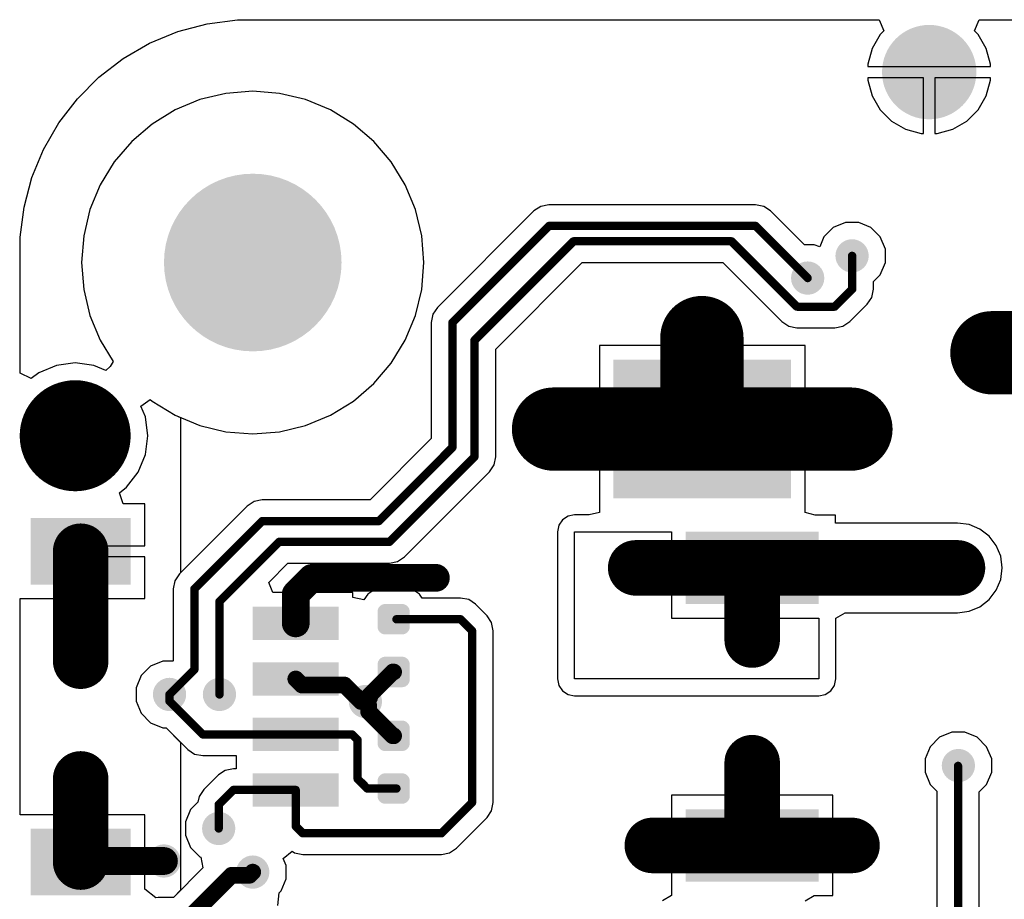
# Model space of a CAD drawing. Header units: inches. Extents: x 0.3 to 40.7, y 0.3 to 25.1.
# Tile 2 of 5: x 0.3 to 18, y 9.2 to 25.1. Entities that reach past the tile are written whole.
import ezdxf

# ---------------------------------------------------------------- set-up
doc = ezdxf.new("R2010")
doc.units = ezdxf.units.IN
for name, color, linetype in [('Pad Holes', 156, 'Continuous'), ('TOP', 1, 'Continuous'), ('Via Holes', 16, 'Continuous')]:
    doc.layers.add(name, color=color, linetype=linetype)

# ---------------------------------------------------------------- blocks, each defined once
blk = doc.blocks.new('F_____________1___F_________1_2378')
at = {"layer": 'TOP'}
h = blk.add_hatch(color=1, dxfattribs=at)
edge = h.paths.add_edge_path()
edge.add_arc((0, 0), 0.5, 0, 360)
for points, const_width in [([(0.5, 0, 1), (-0.5, 0, 1)], 1), ([(-0.75, 0, 1), (-0.25, 0, 1)], 0.5), ([(0.25, 0, 1), (0.75, 0, 1)], 0.5)]:
    blk.add_lwpolyline(points, format="xyb", close=True, dxfattribs=dict(at, const_width=const_width))
blk = doc.blocks.new('RES_0402_2389')
at = {"layer": 'TOP'}
h = blk.add_hatch(color=1, dxfattribs=at)
edge = h.paths.add_edge_path()
edge.add_arc((-0.34, -0.15), 0.14, 270, 360)
edge.add_line((-0.2, -0.15), (-0.2, 0.15))
edge.add_arc((-0.34, 0.15), 0.14, 0, 90)
edge.add_line((-0.34, 0.29), (-0.61, 0.29))
edge.add_arc((-0.61, 0.15), 0.14, 90, 180)
edge.add_line((-0.75, 0.15), (-0.75, -0.15))
edge.add_arc((-0.61, -0.15), 0.14, 180, 270)
edge.add_line((-0.61, -0.29), (-0.34, -0.29))
h = blk.add_hatch(color=1, dxfattribs=at)
edge = h.paths.add_edge_path()
edge.add_arc((0.34, 0.15), 0.14, 90, 180)
edge.add_line((0.2, 0.15), (0.2, -0.15))
edge.add_arc((0.34, -0.15), 0.14, 180, 270)
edge.add_line((0.34, -0.29), (0.61, -0.29))
edge.add_arc((0.61, -0.15), 0.14, 270, 360)
edge.add_line((0.75, -0.15), (0.75, 0.15))
edge.add_arc((0.61, 0.15), 0.14, 0, 90)
edge.add_line((0.61, 0.29), (0.34, 0.29))
blk = doc.blocks.new('RES_0402_2390')
at = {"layer": 'TOP'}
h = blk.add_hatch(color=1, dxfattribs=at)
edge = h.paths.add_edge_path()
edge.add_arc((-0.34, -0.15), 0.14, 270, 360)
edge.add_line((-0.2, -0.15), (-0.2, 0.15))
edge.add_arc((-0.34, 0.15), 0.14, 0, 90)
edge.add_line((-0.34, 0.29), (-0.61, 0.29))
edge.add_arc((-0.61, 0.15), 0.14, 90, 180)
edge.add_line((-0.75, 0.15), (-0.75, -0.15))
edge.add_arc((-0.61, -0.15), 0.14, 180, 270)
edge.add_line((-0.61, -0.29), (-0.34, -0.29))
h = blk.add_hatch(color=1, dxfattribs=at)
edge = h.paths.add_edge_path()
edge.add_arc((0.34, 0.15), 0.14, 90, 180)
edge.add_line((0.2, 0.15), (0.2, -0.15))
edge.add_arc((0.34, -0.15), 0.14, 180, 270)
edge.add_line((0.34, -0.29), (0.61, -0.29))
edge.add_arc((0.61, -0.15), 0.14, 270, 360)
edge.add_line((0.75, -0.15), (0.75, 0.15))
edge.add_arc((0.61, 0.15), 0.14, 0, 90)
edge.add_line((0.61, 0.29), (0.34, 0.29))
blk = doc.blocks.new('SM04B_SRSS_TB_LF__SN__F_________1_2391')
at = {"layer": 'TOP'}
for points in [[(-3.4, 2.838), (-2.2, 2.838), (-2.2, 1.038), (-3.4, 1.038)], [(2.2, 2.838), (3.4, 2.838), (3.4, 1.038), (2.2, 1.038)], [(-1.8, -1.162), (-1.2, -1.162), (-1.2, -2.712), (-1.8, -2.712)], [(-0.8, -1.162), (-0.2, -1.162), (-0.2, -2.712), (-0.8, -2.712)], [(0.2, -1.162), (0.8, -1.162), (0.8, -2.712), (0.2, -2.712)], [(1.2, -1.162), (1.8, -1.162), (1.8, -2.712), (1.2, -2.712)]]:
    blk.add_hatch(color=1, dxfattribs=at).paths.add_polyline_path(points)
blk = doc.blocks.new('PEC11J_9215F_S0015_2410')
at = {"layer": 'TOP'}
for points in [[(3.75, 9.5), (6.25, 9.5), (6.25, 6.3), (3.75, 6.3)], [(-3.15, 8.2), (-1.85, 8.2), (-1.85, 5.8), (-3.15, 5.8)], [(1.85, 8.2), (3.15, 8.2), (3.15, 5.8), (1.85, 5.8)]]:
    blk.add_hatch(color=1, dxfattribs=at).paths.add_polyline_path(points)
blk = doc.blocks.new('PIN_HEADER_2_54___VERT__1_4POS_F_________1_2411')
at = {"layer": 'Pad Holes'}
h = blk.add_hatch(color=7, dxfattribs=at)
edge = h.paths.add_edge_path()
edge.add_arc((-3.81, 0), 0.5, 0, 360)
h = blk.add_hatch(color=7, dxfattribs=at)
edge = h.paths.add_edge_path()
edge.add_arc((-1.27, 0), 0.5, 0, 360)
h = blk.add_hatch(color=7, dxfattribs=at)
edge = h.paths.add_edge_path()
edge.add_arc((1.27, 0), 0.5, 0, 360)
h = blk.add_hatch(color=7, dxfattribs=at)
edge = h.paths.add_edge_path()
edge.add_arc((3.81, 0), 0.5, 0, 360)
at = {"layer": 'TOP'}
h = blk.add_hatch(color=1, dxfattribs=at)
edge = h.paths.add_edge_path()
edge.add_arc((-3.81, 0), 0.85, 0, 360)
h = blk.add_hatch(color=1, dxfattribs=at)
edge = h.paths.add_edge_path()
edge.add_arc((-1.27, 0), 0.85, 0, 360)
h = blk.add_hatch(color=1, dxfattribs=at)
edge = h.paths.add_edge_path()
edge.add_arc((1.27, 0), 0.85, 0, 360)
h = blk.add_hatch(color=1, dxfattribs=at)
edge = h.paths.add_edge_path()
edge.add_arc((3.81, 0), 0.85, 0, 360)

msp = doc.modelspace()

# ---------------------------------------------------------------- hatches: boundary and pattern name
at = {"layer": 'Pad Holes'}
h = msp.add_hatch(color=7, dxfattribs=at)
edge = h.paths.add_edge_path()
edge.add_arc((4.5, 20.68), 1.6, 0, 360)
at = {"layer": 'TOP'}
h = msp.add_hatch(color=1, dxfattribs=at)
edge = h.paths.add_edge_path()
edge.add_arc((4.5, 20.68), 1.5, 0, 360)
h = msp.add_hatch(color=1, dxfattribs=at)
edge = h.paths.add_edge_path()
edge.add_arc((15.3, 20.8), 0.3, 0, 360)
h = msp.add_hatch(color=1, dxfattribs=at)
edge = h.paths.add_edge_path()
edge.add_arc((14.5, 20.4), 0.3, 0, 360)
h = msp.add_hatch(color=1, dxfattribs=at)
edge = h.paths.add_edge_path()
edge.add_arc((17.2, 15.18), 0.3, 0, 360)
h = msp.add_hatch(color=1, dxfattribs=at)
edge = h.paths.add_edge_path()
edge.add_arc((3, 12.9), 0.3, 0, 360)
h = msp.add_hatch(color=1, dxfattribs=at)
edge = h.paths.add_edge_path()
edge.add_arc((3.9, 12.9), 0.3, 0, 360)
h = msp.add_hatch(color=1, dxfattribs=at)
edge = h.paths.add_edge_path()
edge.add_arc((6.53, 12.772), 0.3, 0, 360)
h = msp.add_hatch(color=1, dxfattribs=at)
edge = h.paths.add_edge_path()
edge.add_arc((17.216, 11.619), 0.3, 0, 360)
h = msp.add_hatch(color=1, dxfattribs=at)
edge = h.paths.add_edge_path()
edge.add_arc((3.886, 10.486), 0.3, 0, 360)
h = msp.add_hatch(color=1, dxfattribs=at)
edge = h.paths.add_edge_path()
edge.add_arc((2.9, 9.9), 0.3, 0, 360)
h = msp.add_hatch(color=1, dxfattribs=at)
edge = h.paths.add_edge_path()
edge.add_arc((4.5, 9.7), 0.3, 0, 360)
at = {"layer": 'Via Holes'}
h = msp.add_hatch(color=7, dxfattribs=at)
edge = h.paths.add_edge_path()
edge.add_arc((15.3, 20.8), 0.15, 0, 360)
h = msp.add_hatch(color=7, dxfattribs=at)
edge = h.paths.add_edge_path()
edge.add_arc((14.5, 20.4), 0.15, 0, 360)
h = msp.add_hatch(color=7, dxfattribs=at)
edge = h.paths.add_edge_path()
edge.add_arc((17.2, 15.18), 0.15, 0, 360)
h = msp.add_hatch(color=7, dxfattribs=at)
edge = h.paths.add_edge_path()
edge.add_arc((3, 12.9), 0.15, 0, 360)
h = msp.add_hatch(color=7, dxfattribs=at)
edge = h.paths.add_edge_path()
edge.add_arc((3.9, 12.9), 0.15, 0, 360)
h = msp.add_hatch(color=7, dxfattribs=at)
edge = h.paths.add_edge_path()
edge.add_arc((6.53, 12.772), 0.15, 0, 360)
h = msp.add_hatch(color=7, dxfattribs=at)
edge = h.paths.add_edge_path()
edge.add_arc((17.216, 11.619), 0.15, 0, 360)
h = msp.add_hatch(color=7, dxfattribs=at)
edge = h.paths.add_edge_path()
edge.add_arc((3.886, 10.486), 0.15, 0, 360)
h = msp.add_hatch(color=7, dxfattribs=at)
edge = h.paths.add_edge_path()
edge.add_arc((2.9, 9.9), 0.15, 0, 360)
h = msp.add_hatch(color=7, dxfattribs=at)
edge = h.paths.add_edge_path()
edge.add_arc((4.5, 9.7), 0.15, 0, 360)

# ---------------------------------------------------------------- linework, layer by layer
at = {"layer": 'TOP'}
for p, q in [((3.68, 24.982), (4.225, 25.054)), ((4.225, 25.054), (4.5, 25.054)), ((4.5, 25.054), (15.79, 25.054)), ((15.79, 25.054), (15.873, 24.854)), ((17.507, 24.854), (17.59, 25.054)), ((17.59, 25.054), (18.265, 25.054)), ((3.149, 24.84), (3.68, 24.982)), ((15.873, 24.854), (15.807, 24.788)), ((17.573, 24.788), (17.507, 24.854)), ((2.641, 24.63), (3.149, 24.84)), ((15.807, 24.788), (15.661, 24.536)), ((17.719, 24.536), (17.573, 24.788)), ((2.165, 24.355), (2.641, 24.63)), ((15.661, 24.536), (15.586, 24.255)), ((17.794, 24.255), (17.719, 24.536)), ((1.729, 24.02), (2.165, 24.355)), ((15.586, 24.255), (15.586, 24.21)), ((15.586, 24.21), (17.794, 24.21)), ((17.794, 24.21), (17.794, 24.255)), ((1.34, 23.631), (1.729, 24.02)), ((16.59, 24.01), (15.586, 24.01)), ((15.586, 24.01), (15.586, 23.965)), ((15.586, 23.965), (15.661, 23.684)), ((16.59, 23.006), (16.59, 24.01)), ((17.794, 24.01), (16.79, 24.01)), ((16.79, 24.01), (16.79, 23.006)), ((17.719, 23.684), (17.794, 23.965)), ((17.794, 23.965), (17.794, 24.01)), ((1.005, 23.195), (1.34, 23.631)), ((3.547, 23.614), (3.1, 23.428)), ((4.017, 23.727), (3.547, 23.614)), ((4.5, 23.765), (4.017, 23.727)), ((4.983, 23.727), (4.5, 23.765)), ((5.453, 23.614), (4.983, 23.727)), ((5.9, 23.428), (5.453, 23.614)), ((15.661, 23.684), (15.807, 23.432)), ((17.573, 23.432), (17.719, 23.684)), ((3.1, 23.428), (2.687, 23.175)), ((6.313, 23.175), (5.9, 23.428)), ((15.807, 23.432), (16.012, 23.227)), ((17.368, 23.227), (17.573, 23.432)), ((0.73, 22.719), (1.005, 23.195)), ((2.687, 23.175), (2.319, 22.861)), ((6.681, 22.861), (6.313, 23.175)), ((16.012, 23.227), (16.264, 23.081)), ((16.264, 23.081), (16.545, 23.006)), ((16.835, 23.006), (17.116, 23.081)), ((17.116, 23.081), (17.368, 23.227)), ((16.545, 23.006), (16.59, 23.006)), ((16.79, 23.006), (16.835, 23.006)), ((0.52, 22.211), (0.73, 22.719)), ((2.319, 22.861), (2.005, 22.493)), ((6.995, 22.493), (6.681, 22.861)), ((2.005, 22.493), (1.752, 22.08)), ((7.248, 22.08), (6.995, 22.493)), ((0.378, 21.68), (0.52, 22.211)), ((1.752, 22.08), (1.566, 21.633)), ((7.434, 21.633), (7.248, 22.08)), ((0.306, 21.135), (0.378, 21.68)), ((9.691, 21.692), (9.567, 21.609)), ((9.838, 21.721), (9.691, 21.692)), ((13.561, 21.721), (9.838, 21.721)), ((13.707, 21.692), (13.561, 21.721)), ((13.831, 21.609), (13.707, 21.692)), ((1.566, 21.633), (1.453, 21.163)), ((7.547, 21.163), (7.434, 21.633)), ((9.567, 21.609), (7.83, 19.872)), ((14.441, 21), (13.831, 21.609)), ((14.96, 21.309), (14.791, 21.14)), ((15.181, 21.4), (14.96, 21.309)), ((15.419, 21.4), (15.181, 21.4)), ((15.64, 21.309), (15.419, 21.4)), ((15.809, 21.14), (15.64, 21.309)), ((0.306, 20.86), (0.306, 21.135)), ((1.453, 21.163), (1.416, 20.68)), ((7.585, 20.68), (7.547, 21.163)), ((14.791, 21.14), (14.717, 20.96)), ((15.9, 20.919), (15.809, 21.14)), ((14.619, 21), (14.441, 21)), ((14.717, 20.96), (14.619, 21)), ((0.306, 18.688), (0.306, 20.86)), ((15.9, 20.681), (15.9, 20.919)), ((1.416, 20.68), (1.453, 20.197)), ((7.547, 20.197), (7.585, 20.68)), ((8.878, 19.119), (10.439, 20.68)), ((10.439, 20.68), (12.97, 20.68)), ((12.97, 20.68), (14.035, 19.615)), ((15.809, 20.46), (15.9, 20.681)), ((15.684, 20.336), (15.809, 20.46)), ((15.684, 20.199), (15.684, 20.336)), ((1.453, 20.197), (1.566, 19.727)), ((7.434, 19.727), (7.547, 20.197)), ((15.572, 19.929), (15.655, 20.053)), ((15.655, 20.053), (15.684, 20.199)), ((15.258, 19.615), (15.572, 19.929)), ((1.566, 19.727), (1.752, 19.28)), ((7.248, 19.28), (7.434, 19.727)), ((7.747, 19.748), (7.718, 19.601)), ((7.83, 19.872), (7.747, 19.748)), ((7.718, 19.601), (7.718, 17.509)), ((14.035, 19.615), (14.159, 19.532)), ((14.159, 19.532), (14.305, 19.503)), ((14.988, 19.503), (15.134, 19.532)), ((15.134, 19.532), (15.258, 19.615)), ((14.305, 19.503), (14.988, 19.503)), ((1.752, 19.28), (1.984, 18.9)), ((6.995, 18.867), (7.248, 19.28)), ((12.5, 19.184), (10.746, 19.184)), ((10.746, 19.184), (10.746, 17.78)), ((12.5, 17.78), (12.5, 19.184)), ((14.454, 19.184), (12.7, 19.184)), ((12.7, 19.184), (12.7, 17.78)), ((14.454, 17.78), (14.454, 19.184)), ((8.878, 17.182), (8.878, 19.119)), ((0.961, 18.827), (0.644, 18.696)), ((1.3, 18.871), (0.961, 18.827)), ((1.639, 18.827), (1.3, 18.871)), ((1.852, 18.738), (1.639, 18.827)), ((1.984, 18.9), (1.932, 18.806)), ((6.681, 18.499), (6.995, 18.867)), ((0.506, 18.589), (0.306, 18.688)), ((0.644, 18.696), (0.506, 18.589)), ((1.932, 18.806), (1.852, 18.738)), ((6.313, 18.185), (6.681, 18.499)), ((2.486, 18.093), (2.653, 18.214)), ((2.486, 18.093), (2.653, 18.214)), ((2.653, 18.214), (2.687, 18.185)), ((2.653, 18.214), (2.687, 18.185)), ((2.687, 18.185), (3.1, 17.932)), ((2.687, 18.185), (3.1, 17.932)), ((5.9, 17.932), (6.313, 18.185)), ((2.567, 17.899), (2.486, 18.093)), ((2.567, 17.899), (2.486, 18.093)), ((3.1, 17.932), (3.547, 17.746)), ((3.1, 17.932), (3.2, 17.89)), ((5.453, 17.746), (5.9, 17.932)), ((2.611, 17.56), (2.567, 17.899)), ((2.611, 17.56), (2.567, 17.899)), ((3.2, 17.89), (3.2, 15.093)), ((3.547, 17.746), (4.017, 17.633)), ((4.983, 17.633), (5.453, 17.746)), ((10.746, 17.78), (12.5, 17.78)), ((12.7, 17.78), (14.454, 17.78)), ((4.017, 17.633), (4.5, 17.596)), ((4.5, 17.596), (4.983, 17.633)), ((12.6, 17.58), (10.746, 17.58)), ((10.746, 17.58), (10.746, 16.336)), ((14.454, 17.58), (12.6, 17.58)), ((14.454, 16.33), (14.454, 17.58)), ((2.567, 17.221), (2.611, 17.56)), ((2.567, 17.221), (2.611, 17.56)), ((7.718, 17.509), (6.613, 16.405)), ((2.436, 16.904), (2.567, 17.221)), ((2.436, 16.904), (2.567, 17.221)), ((8.766, 16.912), (8.849, 17.036)), ((8.849, 17.036), (8.878, 17.182)), ((2.227, 16.633), (2.436, 16.904)), ((2.227, 16.633), (2.436, 16.904)), ((7.233, 15.379), (8.766, 16.912)), ((2.098, 16.534), (2.227, 16.633)), ((2.098, 16.534), (2.227, 16.633)), ((2.166, 16.334), (2.098, 16.534)), ((2.166, 16.334), (2.098, 16.534)), ((2.553, 16.334), (2.166, 16.334)), ((2.553, 16.334), (2.166, 16.334)), ((2.553, 15.58), (2.553, 16.334)), ((2.553, 15.58), (2.553, 16.334)), ((4.523, 16.376), (4.399, 16.293)), ((4.67, 16.405), (4.523, 16.376)), ((6.613, 16.405), (4.67, 16.405)), ((10.746, 16.336), (10.746, 16.176)), ((14.454, 16.176), (14.454, 16.33)), ((4.399, 16.293), (3.178, 15.071)), ((10.746, 16.176), (10.563, 16.136)), ((14.635, 16.13), (14.454, 16.176)), ((10.084, 16.046), (10.017, 15.947)), ((10.183, 16.113), (10.084, 16.046)), ((10.3, 16.136), (10.183, 16.113)), ((10.563, 16.136), (10.3, 16.136)), ((15, 16.13), (14.635, 16.13)), ((15, 15.987), (15, 16.13)), ((17.2, 15.987), (15, 15.987)), ((17.409, 15.959), (17.2, 15.987)), ((10.017, 15.947), (9.994, 15.83)), ((9.994, 15.83), (9.994, 13.18)), ((10.3, 13.18), (10.3, 15.83)), ((10.3, 15.83), (12.046, 15.83)), ((12.046, 15.83), (12.046, 15.28)), ((17.603, 15.879), (17.409, 15.959)), ((17.771, 15.751), (17.603, 15.879)), ((17.899, 15.583), (17.771, 15.751)), ((1.299, 14.626), (1.299, 15.48)), ((1.299, 15.48), (1.399, 15.48)), ((1.299, 14.626), (1.299, 15.48)), ((1.299, 15.48), (1.399, 15.48)), ((1.399, 15.48), (1.399, 15.58)), ((1.399, 15.58), (2.553, 15.58)), ((1.399, 15.48), (1.399, 15.58)), ((1.399, 15.58), (2.553, 15.58)), ((17.979, 15.389), (17.899, 15.583)), ((2.553, 15.38), (1.499, 15.38)), ((1.499, 15.38), (1.499, 14.626)), ((2.553, 15.38), (1.499, 15.38)), ((1.499, 15.38), (1.499, 14.626)), ((2.553, 14.626), (2.553, 15.38)), ((2.553, 14.626), (2.553, 15.38)), ((4.787, 14.919), (5.135, 15.267)), ((5.135, 15.267), (6.963, 15.267)), ((6.963, 15.267), (7.109, 15.296)), ((7.109, 15.296), (7.233, 15.379)), ((12.046, 15.28), (13.5, 15.28)), ((13.5, 15.28), (13.5, 15.18)), ((18.007, 15.18), (17.979, 15.389)), ((3.2, 15.093), (3.178, 15.071)), ((13.5, 15.18), (13.6, 15.18)), ((13.6, 15.18), (13.6, 14.276)), ((17.979, 14.971), (18.007, 15.18)), ((3.095, 14.947), (3.066, 14.801)), ((3.095, 14.947), (3.066, 14.801)), ((3.178, 15.071), (3.095, 14.947)), ((3.178, 15.071), (3.095, 14.947)), ((4.863, 14.734), (4.787, 14.919)), ((13.4, 15.08), (12.046, 15.08)), ((12.046, 15.08), (12.046, 14.276)), ((13.4, 14.276), (13.4, 15.08)), ((17.899, 14.777), (17.979, 14.971)), ((3.066, 14.801), (3.066, 13.507)), ((3.066, 14.801), (3.066, 13.507)), ((5.175, 14.734), (4.863, 14.734)), ((5.175, 14.18), (5.175, 14.734)), ((6.304, 14.734), (5.375, 14.734)), ((5.375, 14.734), (5.375, 14.18)), ((6.304, 14.649), (6.304, 14.734)), ((6.717, 14.804), (6.572, 14.707)), ((6.889, 14.839), (6.717, 14.804)), ((7.189, 14.839), (6.889, 14.839)), ((7.361, 14.804), (7.189, 14.839)), ((7.506, 14.707), (7.361, 14.804)), ((17.771, 14.609), (17.899, 14.777)), ((0.306, 10.734), (0.306, 14.626)), ((0.306, 14.626), (1.299, 14.626)), ((0.306, 10.734), (0.306, 14.626)), ((0.306, 14.626), (1.299, 14.626)), ((1.499, 14.626), (2.553, 14.626)), ((1.499, 14.626), (2.553, 14.626)), ((6.503, 14.605), (6.304, 14.649)), ((6.572, 14.707), (6.503, 14.605)), ((7.553, 14.637), (7.506, 14.707)), ((8.245, 14.637), (7.553, 14.637)), ((8.391, 14.608), (8.245, 14.637)), ((8.515, 14.525), (8.391, 14.608)), ((17.603, 14.481), (17.771, 14.609)), ((8.722, 14.318), (8.515, 14.525)), ((15.006, 14.276), (15.177, 14.373)), ((15.177, 14.373), (17.2, 14.373)), ((17.2, 14.373), (17.409, 14.401)), ((17.409, 14.401), (17.603, 14.481)), ((8.805, 14.194), (8.722, 14.318)), ((12.046, 14.276), (13.4, 14.276)), ((13.6, 14.276), (14.7, 14.276)), ((14.7, 14.276), (14.7, 13.18)), ((15.006, 13.18), (15.006, 14.276)), ((5.375, 14.18), (5.175, 14.18)), ((8.834, 14.048), (8.805, 14.194)), ((8.834, 10.952), (8.834, 14.048)), ((2.881, 13.5), (2.66, 13.409)), ((2.881, 13.5), (2.66, 13.409)), ((3.059, 13.5), (2.881, 13.5)), ((3.059, 13.5), (2.881, 13.5)), ((3.066, 13.507), (3.059, 13.5)), ((3.066, 13.507), (3.059, 13.5)), ((2.66, 13.409), (2.491, 13.24)), ((2.66, 13.409), (2.491, 13.24)), ((2.491, 13.24), (2.4, 13.019)), ((2.491, 13.24), (2.4, 13.019)), ((9.994, 13.18), (10.017, 13.063)), ((14.7, 13.18), (10.3, 13.18)), ((14.983, 13.063), (15.006, 13.18)), ((2.4, 13.019), (2.4, 12.781)), ((2.4, 13.019), (2.4, 12.781)), ((10.017, 13.063), (10.084, 12.964)), ((10.084, 12.964), (10.183, 12.897)), ((14.817, 12.897), (14.916, 12.964)), ((14.916, 12.964), (14.983, 13.063)), ((2.4, 12.781), (2.491, 12.56)), ((2.4, 12.781), (2.491, 12.56)), ((10.183, 12.897), (10.3, 12.874)), ((10.3, 12.874), (14.7, 12.874)), ((14.7, 12.874), (14.817, 12.897)), ((2.491, 12.56), (2.66, 12.391)), ((2.491, 12.56), (2.66, 12.391)), ((2.66, 12.391), (2.881, 12.3)), ((2.66, 12.391), (2.881, 12.3)), ((2.881, 12.3), (2.938, 12.3)), ((2.881, 12.3), (2.938, 12.3)), ((2.938, 12.3), (3.328, 11.91)), ((2.938, 12.3), (3.2, 12.037)), ((16.876, 12.128), (16.707, 11.959)), ((17.096, 12.219), (16.876, 12.128)), ((17.335, 12.219), (17.096, 12.219)), ((17.556, 12.128), (17.335, 12.219)), ((17.724, 11.959), (17.556, 12.128)), ((3.2, 12.037), (3.2, 9.374)), ((3.328, 11.91), (3.452, 11.827)), ((16.707, 11.959), (16.616, 11.739)), ((17.816, 11.739), (17.724, 11.959)), ((3.452, 11.827), (3.598, 11.798)), ((3.598, 11.798), (4.2, 11.798)), ((4.2, 11.798), (4.2, 11.562)), ((16.616, 11.739), (16.616, 11.5)), ((17.816, 11.5), (17.816, 11.739)), ((4.15, 11.562), (4.004, 11.533)), ((4.2, 11.562), (4.15, 11.562)), ((3.88, 11.45), (3.616, 11.186)), ((4.004, 11.533), (3.88, 11.45)), ((16.616, 11.5), (16.707, 11.279)), ((17.724, 11.279), (17.816, 11.5)), ((3.616, 11.186), (3.533, 11.062)), ((16.707, 11.279), (16.827, 11.159)), ((17.592, 11.147), (17.724, 11.279)), ((3.533, 11.062), (3.513, 10.961)), ((13.4, 11.084), (12.046, 11.084)), ((12.046, 11.084), (12.046, 10.28)), ((13.4, 10.28), (13.4, 11.084)), ((14.954, 11.084), (13.6, 11.084)), ((13.6, 11.084), (13.6, 10.28)), ((14.954, 10.28), (14.954, 11.084)), ((16.827, 11.159), (16.827, 8.34)), ((17.592, 8.063), (17.592, 11.147)), ((3.377, 10.826), (3.286, 10.605)), ((3.513, 10.961), (3.377, 10.826)), ((8.805, 10.806), (8.834, 10.952)), ((1.299, 10.734), (0.306, 10.734)), ((1.299, 10.734), (0.306, 10.734)), ((1.299, 9.88), (1.299, 10.734)), ((1.299, 9.88), (1.299, 10.734)), ((2.553, 10.734), (1.499, 10.734)), ((1.499, 10.734), (1.499, 9.98)), ((2.553, 10.734), (1.499, 10.734)), ((1.499, 10.734), (1.499, 9.98)), ((2.553, 9.98), (2.553, 10.734)), ((2.553, 9.98), (2.553, 10.734)), ((8.17, 10.13), (8.722, 10.682)), ((8.722, 10.682), (8.805, 10.806)), ((3.286, 10.605), (3.286, 10.367)), ((3.286, 10.367), (3.377, 10.146)), ((3.377, 10.146), (3.546, 9.977)), ((8.046, 10.047), (8.17, 10.13)), ((12.046, 10.28), (13.4, 10.28)), ((13.6, 10.28), (14.954, 10.28)), ((1.499, 9.98), (2.553, 9.98)), ((1.499, 9.98), (2.553, 9.98)), ((3.546, 9.977), (3.562, 9.971)), ((3.562, 9.971), (3.601, 9.775)), ((5.049, 9.943), (5.21, 10.076)), ((5.1, 9.819), (5.049, 9.943)), ((5.21, 10.076), (5.254, 10.047)), ((5.254, 10.047), (5.4, 10.018)), ((5.4, 10.018), (7.9, 10.018)), ((7.9, 10.018), (8.046, 10.047)), ((13.5, 10.08), (12.046, 10.08)), ((12.046, 10.08), (12.046, 9.384)), ((14.954, 10.08), (13.5, 10.08)), ((14.954, 9.276), (14.954, 10.08)), ((1.399, 9.88), (1.299, 9.88)), ((1.399, 9.88), (1.299, 9.88)), ((1.399, 9.78), (1.399, 9.88)), ((1.399, 9.78), (1.399, 9.88)), ((2.553, 9.78), (1.399, 9.78)), ((2.553, 9.78), (1.399, 9.78)), ((2.553, 9.393), (2.553, 9.78)), ((2.553, 9.393), (2.553, 9.78)), ((3.601, 9.775), (3.071, 9.244)), ((5.1, 9.581), (5.1, 9.819)), ((5.009, 9.36), (5.1, 9.581)), ((2.753, 9.236), (2.553, 9.393)), ((2.753, 9.236), (2.553, 9.393)), ((2.795, 9.244), (2.753, 9.236)), ((2.795, 9.244), (2.753, 9.236)), ((3.071, 9.244), (2.795, 9.244)), ((3.071, 9.244), (2.795, 9.244)), ((3.2, 9.374), (3.071, 9.244)), ((4.951, 9.101), (4.974, 9.326)), ((4.974, 9.326), (5.009, 9.36)), ((12.046, 9.276), (11.884, 9.184)), ((12.046, 9.384), (12.046, 9.276)), ((14.454, 9.184), (14.616, 9.276)), ((14.616, 9.276), (14.954, 9.276))]:
    msp.add_line(p, q, dxfattribs=at)
for points, const_width in [([(8.1, 19.601), (9.838, 21.339)], 0.15), ([(9.838, 21.339), (13.561, 21.339)], 0.15), ([(13.561, 21.339), (14.5, 20.4)], 0.15), ([(8.496, 19.278), (10.28, 21.062)], 0.15), ([(10.28, 21.062), (13.128, 21.062)], 0.15), ([(13.128, 21.062), (14.305, 19.885)], 0.15), ([(15.3, 20.8), (15.302, 20.798)], 0.15), ([(15.302, 20.199), (15.302, 20.798)], 0.15), ([(14.988, 19.885), (15.302, 20.199)], 0.15), ([(12.594, 17.686), (12.594, 19.328)], 1.5), ([(14.305, 19.885), (14.988, 19.885)], 0.15), ([(17.82, 19.055), (20.5, 19.055)], 1.5), ([(8.1, 17.351), (8.1, 19.601)], 0.15), ([(8.496, 17.182), (8.496, 19.278)], 0.15), ([(9.92, 17.68), (12.6, 17.68)], 1.5), ([(12.6, 17.68), (15.28, 17.68)], 1.5), ([(6.772, 16.022), (8.1, 17.351)], 0.15), ([(6.963, 15.649), (8.496, 17.182)], 0.15), ([(1.399, 13.499), (1.399, 15.48)], 1), ([(3.448, 14.801), (4.67, 16.022)], 0.15), ([(4.67, 16.022), (6.772, 16.022)], 0.15), ([(3.9, 14.573), (4.976, 15.649)], 0.15), ([(4.976, 15.649), (6.963, 15.649)], 0.15), ([(11.4, 15.18), (13.5, 15.18)], 1), ([(13.5, 13.88), (13.5, 15.18)], 1), ([(13.5, 15.18), (17.2, 15.18)], 1), ([(5.275, 14.707), (5.567, 15)], 0.5), ([(5.567, 15), (7.8, 15)], 0.5), ([(5.275, 14.18), (5.275, 14.707)], 0.5), ([(3.448, 13.348), (3.448, 14.801)], 0.15), ([(3.9, 12.9), (3.9, 14.573)], 0.15), ([(7.089, 14.255), (8.245, 14.255)], 0.15), ([(8.245, 14.255), (8.452, 14.048)], 0.15), ([(8.452, 10.952), (8.452, 14.048)], 0.15), ([(3, 12.9), (3.448, 13.348)], 0.15), ([(5.275, 13.18), (5.384, 13.07)], 0.3), ([(6.608, 12.889), (7.024, 13.305)], 0.3), ([(7.024, 13.305), (7.039, 13.305)], 0.3), ([(5.384, 13.07), (6.154, 13.07)], 0.3), ([(6.154, 13.07), (6.453, 12.772)], 0.3), ([(3, 12.778), (3, 12.9)], 0.15), ([(6.53, 12.772), (6.608, 12.85)], 0.3), ([(6.608, 12.85), (6.608, 12.889)], 0.3), ([(3, 12.778), (3.186, 12.592)], 0.15), ([(6.453, 12.772), (6.53, 12.772)], 0.3), ([(6.53, 12.772), (6.587, 12.714)], 0.3), ([(6.587, 12.592), (6.587, 12.714)], 0.3), ([(3.186, 12.592), (3.186, 12.592)], 0.15), ([(3.186, 12.592), (3.598, 12.18)], 0.15), ([(6.587, 12.592), (7.024, 12.155)], 0.3), ([(3.598, 12.18), (5.275, 12.18)], 0.15), ([(5.275, 12.18), (6.289, 12.18)], 0.15), ([(6.289, 12.18), (6.389, 12.08)], 0.15), ([(7.024, 12.155), (7.039, 12.155)], 0.3), ([(6.389, 11.38), (6.389, 12.08)], 0.15), ([(13.5, 10.18), (13.5, 11.671)], 1), ([(1.399, 9.88), (1.399, 11.379)], 1), ([(17.21, 8.063), (17.21, 11.613)], 0.15), ([(6.389, 11.38), (6.49, 11.28)], 0.15), ([(3.886, 10.916), (4.15, 11.18)], 0.15), ([(4.15, 11.18), (5.275, 11.18)], 0.15), ([(5.275, 10.525), (5.275, 11.18)], 0.15), ([(6.49, 11.28), (6.564, 11.205)], 0.15), ([(6.564, 11.205), (7.089, 11.205)], 0.15), ([(7.9, 10.4), (8.452, 10.952)], 0.15), ([(3.886, 10.486), (3.886, 10.916)], 0.15), ([(11.7, 10.18), (13.5, 10.18)], 1), ([(13.5, 10.18), (15.3, 10.18)], 1), ([(5.275, 10.525), (5.4, 10.4)], 0.15), ([(5.4, 10.4), (7.9, 10.4)], 0.15), ([(1.399, 9.88), (1.419, 9.9)], 0.5), ([(1.419, 9.9), (2.9, 9.9)], 0.5), ([(2.975, 8.5), (4.118, 9.643)], 0.3), ([(4.118, 9.643), (4.443, 9.643)], 0.3), ([(4.443, 9.643), (4.5, 9.7)], 0.3)]:
    msp.add_lwpolyline(points, dxfattribs=dict(at, const_width=const_width))
for points, const_width in [([(9.8, 21.339, 1), (9.875, 21.339, 1)], 0.075), ([(9.8, 21.339, 1), (9.875, 21.339, 1)], 0.075), ([(13.524, 21.339, 1), (13.599, 21.339, 1)], 0.075), ([(13.524, 21.339, 1), (13.599, 21.339, 1)], 0.075), ([(10.243, 21.062, 1), (10.318, 21.062, 1)], 0.075), ([(10.243, 21.062, 1), (10.318, 21.062, 1)], 0.075), ([(13.091, 21.062, 1), (13.166, 21.062, 1)], 0.075), ([(13.091, 21.062, 1), (13.166, 21.062, 1)], 0.075), ([(15.262, 20.8, 1), (15.338, 20.8, 1)], 0.075), ([(15.265, 20.798, 1), (15.34, 20.798, 1)], 0.075), ([(15.265, 20.798, 1), (15.34, 20.798, 1)], 0.075), ([(14.462, 20.4, 1), (14.537, 20.4, 1)], 0.075), ([(15.265, 20.199, 1), (15.34, 20.199, 1)], 0.075), ([(15.265, 20.199, 1), (15.34, 20.199, 1)], 0.075), ([(12.219, 19.328, 1), (12.969, 19.328, 1)], 0.75), ([(14.268, 19.885, 1), (14.343, 19.885, 1)], 0.075), ([(14.268, 19.885, 1), (14.343, 19.885, 1)], 0.075), ([(14.95, 19.885, 1), (15.025, 19.885, 1)], 0.075), ([(14.95, 19.885, 1), (15.025, 19.885, 1)], 0.075), ([(17.445, 19.055, 1), (18.195, 19.055, 1)], 0.75), ([(8.062, 19.601, 1), (8.137, 19.601, 1)], 0.075), ([(8.062, 19.601, 1), (8.137, 19.601, 1)], 0.075), ([(8.458, 19.278, 1), (8.533, 19.278, 1)], 0.075), ([(8.458, 19.278, 1), (8.533, 19.278, 1)], 0.075), ([(9.545, 17.68, 1), (10.295, 17.68, 1)], 0.75), ([(12.219, 17.686, 1), (12.969, 17.686, 1)], 0.75), ([(12.225, 17.68, 1), (12.975, 17.68, 1)], 0.75), ([(12.225, 17.68, 1), (12.975, 17.68, 1)], 0.75), ([(14.905, 17.68, 1), (15.655, 17.68, 1)], 0.75), ([(8.062, 17.351, 1), (8.137, 17.351, 1)], 0.075), ([(8.062, 17.351, 1), (8.137, 17.351, 1)], 0.075), ([(8.458, 17.182, 1), (8.533, 17.182, 1)], 0.075), ([(8.458, 17.182, 1), (8.533, 17.182, 1)], 0.075), ([(1.149, 15.48, 1), (1.649, 15.48, 1)], 0.5), ([(4.632, 16.022, 1), (4.707, 16.022, 1)], 0.075), ([(4.632, 16.022, 1), (4.707, 16.022, 1)], 0.075), ([(6.734, 16.022, 1), (6.809, 16.022, 1)], 0.075), ([(6.734, 16.022, 1), (6.809, 16.022, 1)], 0.075), ([(4.939, 15.649, 1), (5.014, 15.649, 1)], 0.075), ([(4.939, 15.649, 1), (5.014, 15.649, 1)], 0.075), ([(6.925, 15.649, 1), (7, 15.649, 1)], 0.075), ([(6.925, 15.649, 1), (7, 15.649, 1)], 0.075), ([(11.15, 15.18, 1), (11.65, 15.18, 1)], 0.5), ([(13.25, 15.18, 1), (13.75, 15.18, 1)], 0.5), ([(13.25, 15.18, 1), (13.75, 15.18, 1)], 0.5), ([(13.25, 15.18, 1), (13.75, 15.18, 1)], 0.5), ([(16.95, 15.18, 1), (17.45, 15.18, 1)], 0.5), ([(5.442, 15, 1), (5.692, 15, 1)], 0.25), ([(5.442, 15, 1), (5.692, 15, 1)], 0.25), ([(7.675, 15, 1), (7.925, 15, 1)], 0.25), ([(5.15, 14.707, 1), (5.399, 14.707, 1)], 0.25), ([(5.15, 14.707, 1), (5.399, 14.707, 1)], 0.25), ([(3.411, 14.801, 1), (3.486, 14.801, 1)], 0.075), ([(3.411, 14.801, 1), (3.486, 14.801, 1)], 0.075), ([(3.862, 14.573, 1), (3.938, 14.573, 1)], 0.075), ([(3.862, 14.573, 1), (3.938, 14.573, 1)], 0.075), ([(5.15, 14.18, 1), (5.399, 14.18, 1)], 0.25), ([(13.25, 13.88, 1), (13.75, 13.88, 1)], 0.5), ([(7.052, 14.255, 1), (7.127, 14.255, 1)], 0.075), ([(8.207, 14.255, 1), (8.282, 14.255, 1)], 0.075), ([(8.207, 14.255, 1), (8.282, 14.255, 1)], 0.075), ([(8.415, 14.048, 1), (8.49, 14.048, 1)], 0.075), ([(8.415, 14.048, 1), (8.49, 14.048, 1)], 0.075), ([(1.149, 13.499, 1), (1.649, 13.499, 1)], 0.5), ([(3.411, 13.348, 1), (3.486, 13.348, 1)], 0.075), ([(3.411, 13.348, 1), (3.486, 13.348, 1)], 0.075), ([(5.2, 13.18, 1), (5.349, 13.18, 1)], 0.15), ([(6.949, 13.305, 1), (7.099, 13.305, 1)], 0.15), ([(6.949, 13.305, 1), (7.099, 13.305, 1)], 0.15), ([(6.964, 13.305, 1), (7.114, 13.305, 1)], 0.15), ([(5.309, 13.07, 1), (5.459, 13.07, 1)], 0.15), ([(5.309, 13.07, 1), (5.459, 13.07, 1)], 0.15), ([(6.079, 13.07, 1), (6.229, 13.07, 1)], 0.15), ([(6.079, 13.07, 1), (6.229, 13.07, 1)], 0.15), ([(2.962, 12.9, 1), (3.037, 12.9, 1)], 0.075), ([(2.962, 12.9, 1), (3.037, 12.9, 1)], 0.075), ([(3.862, 12.9, 1), (3.938, 12.9, 1)], 0.075), ([(6.533, 12.889, 1), (6.683, 12.889, 1)], 0.15), ([(6.533, 12.889, 1), (6.683, 12.889, 1)], 0.15), ([(6.533, 12.85, 1), (6.683, 12.85, 1)], 0.15), ([(6.533, 12.85, 1), (6.683, 12.85, 1)], 0.15), ([(2.962, 12.778, 1), (3.037, 12.778, 1)], 0.075), ([(2.962, 12.778, 1), (3.037, 12.778, 1)], 0.075), ([(6.378, 12.772, 1), (6.528, 12.772, 1)], 0.15), ([(6.378, 12.772, 1), (6.528, 12.772, 1)], 0.15), ([(6.455, 12.772, 1), (6.605, 12.772, 1)], 0.15), ([(6.455, 12.772, 1), (6.605, 12.772, 1)], 0.15), ([(6.455, 12.772, 1), (6.605, 12.772, 1)], 0.15), ([(6.512, 12.714, 1), (6.662, 12.714, 1)], 0.15), ([(6.512, 12.714, 1), (6.662, 12.714, 1)], 0.15), ([(3.149, 12.592, 1), (3.224, 12.592, 1)], 0.075), ([(3.149, 12.592, 1), (3.224, 12.592, 1)], 0.075), ([(3.149, 12.592, 1), (3.224, 12.592, 1)], 0.075), ([(3.149, 12.592, 1), (3.224, 12.592, 1)], 0.075), ([(6.512, 12.592, 1), (6.662, 12.592, 1)], 0.15), ([(6.512, 12.592, 1), (6.662, 12.592, 1)], 0.15), ([(3.561, 12.18, 1), (3.636, 12.18, 1)], 0.075), ([(3.561, 12.18, 1), (3.636, 12.18, 1)], 0.075), ([(5.237, 12.18, 1), (5.312, 12.18, 1)], 0.075), ([(5.237, 12.18, 1), (5.312, 12.18, 1)], 0.075), ([(6.252, 12.18, 1), (6.327, 12.18, 1)], 0.075), ([(6.252, 12.18, 1), (6.327, 12.18, 1)], 0.075), ([(6.949, 12.155, 1), (7.099, 12.155, 1)], 0.15), ([(6.949, 12.155, 1), (7.099, 12.155, 1)], 0.15), ([(6.964, 12.155, 1), (7.114, 12.155, 1)], 0.15), ([(6.352, 12.08, 1), (6.427, 12.08, 1)], 0.075), ([(6.352, 12.08, 1), (6.427, 12.08, 1)], 0.075), ([(13.25, 11.671, 1), (13.75, 11.671, 1)], 0.5), ([(1.149, 11.379, 1), (1.649, 11.379, 1)], 0.5), ([(17.172, 11.613, 1), (17.247, 11.613, 1)], 0.075), ([(6.352, 11.38, 1), (6.427, 11.38, 1)], 0.075), ([(6.352, 11.38, 1), (6.427, 11.38, 1)], 0.075), ([(4.113, 11.18, 1), (4.188, 11.18, 1)], 0.075), ([(4.113, 11.18, 1), (4.188, 11.18, 1)], 0.075), ([(5.237, 11.18, 1), (5.312, 11.18, 1)], 0.075), ([(5.237, 11.18, 1), (5.312, 11.18, 1)], 0.075), ([(6.452, 11.28, 1), (6.527, 11.28, 1)], 0.075), ([(6.452, 11.28, 1), (6.527, 11.28, 1)], 0.075), ([(6.527, 11.205, 1), (6.602, 11.205, 1)], 0.075), ([(6.527, 11.205, 1), (6.602, 11.205, 1)], 0.075), ([(7.052, 11.205, 1), (7.127, 11.205, 1)], 0.075), ([(8.415, 10.952, 1), (8.49, 10.952, 1)], 0.075), ([(8.415, 10.952, 1), (8.49, 10.952, 1)], 0.075), ([(3.849, 10.916, 1), (3.924, 10.916, 1)], 0.075), ([(3.849, 10.916, 1), (3.924, 10.916, 1)], 0.075), ([(11.45, 10.18, 1), (11.95, 10.18, 1)], 0.5), ([(13.25, 10.18, 1), (13.75, 10.18, 1)], 0.5), ([(13.25, 10.18, 1), (13.75, 10.18, 1)], 0.5), ([(13.25, 10.18, 1), (13.75, 10.18, 1)], 0.5), ([(15.05, 10.18, 1), (15.55, 10.18, 1)], 0.5), ([(3.849, 10.486, 1), (3.924, 10.486, 1)], 0.075), ([(5.237, 10.525, 1), (5.312, 10.525, 1)], 0.075), ([(5.237, 10.525, 1), (5.312, 10.525, 1)], 0.075), ([(5.362, 10.4, 1), (5.437, 10.4, 1)], 0.075), ([(5.362, 10.4, 1), (5.437, 10.4, 1)], 0.075), ([(7.862, 10.4, 1), (7.938, 10.4, 1)], 0.075), ([(7.862, 10.4, 1), (7.938, 10.4, 1)], 0.075), ([(1.149, 9.88, 1), (1.649, 9.88, 1)], 0.5), ([(1.275, 9.88, 1), (1.524, 9.88, 1)], 0.25), ([(1.294, 9.9, 1), (1.544, 9.9, 1)], 0.25), ([(1.294, 9.9, 1), (1.544, 9.9, 1)], 0.25), ([(2.775, 9.9, 1), (3.025, 9.9, 1)], 0.25), ([(4.043, 9.643, 1), (4.193, 9.643, 1)], 0.15), ([(4.043, 9.643, 1), (4.193, 9.643, 1)], 0.15), ([(4.368, 9.643, 1), (4.518, 9.643, 1)], 0.15), ([(4.368, 9.643, 1), (4.518, 9.643, 1)], 0.15), ([(4.425, 9.7, 1), (4.575, 9.7, 1)], 0.15)]:
    msp.add_lwpolyline(points, format="xyb", close=True, dxfattribs=dict(at, const_width=const_width))

# ---------------------------------------------------------------- block references
msp.add_blockref('PIN_HEADER_2_54___VERT__1_4POS_F_________1_2411', (20.5, 24.11))
for name, p, rotation in [('PEC11J_9215F_S0015_2410', (20.5, 12.68), 90), ('F_____________1___F_________1_2378', (1.3, 17.56), 270), ('SM04B_SRSS_TB_LF__SN__F_________1_2391', (3.337, 12.68), 90), ('RES_0402_2389', (7.039, 13.78), 270), ('RES_0402_2390', (7.039, 11.68), 90)]:
    msp.add_blockref(name, p, dxfattribs=dict(rotation=rotation))

doc.saveas('drawing.dxf')
